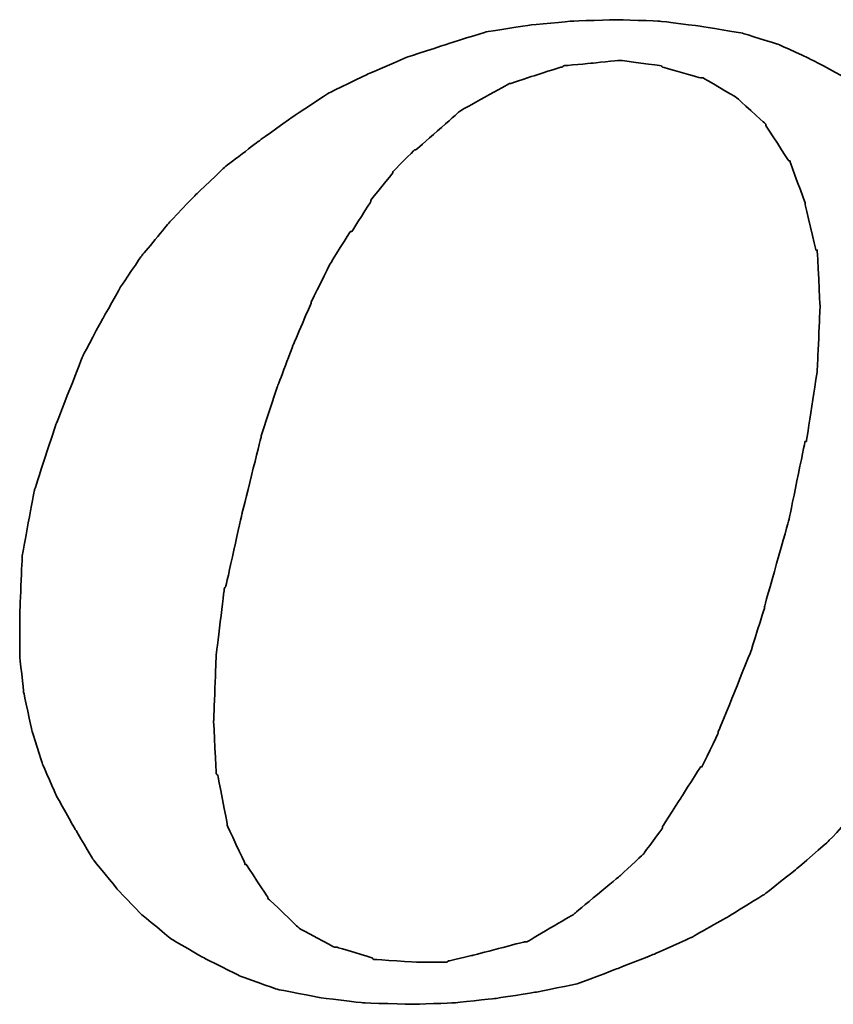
# Model space of a CAD drawing. Header units: millimetres. Extents: x -2774 to 3135, y -1571 to 860.
# Tile 142 of 256: x -2378 to -2374, y -867 to -862. Entities that reach past the tile are written whole.
import ezdxf

# ---------------------------------------------------------------- set-up
doc = ezdxf.new("R2010")
doc.units = ezdxf.units.MM
doc.layers.add('DIM', color=4, linetype='CONTINUOUS')
doc.layers.add('layer 1', color=7, linetype='CONTINUOUS')

# ---------------------------------------------------------------- blocks, each defined once
blk = doc.blocks.new('TBI MOTION logo(完整正式版)')
at = {"layer": 'layer 1', "color": 22, "lineweight": 35}
for points, knots in [([(35.79625, -6.98375), (35.79625, -6.98375), (36.23125, -7.43875), (36.23125, -7.43875), (36.23125, -7.43875), (36.23125, -7.43875), (36.75625, -7.87125), (36.75625, -7.87125), (36.75625, -7.87125), (36.75625, -7.87125), (37.33125, -8.20375), (37.33125, -8.20375), (37.33125, -8.20375), (37.33125, -8.20375), (37.95625, -8.51875), (37.95625, -8.51875), (37.95625, -8.51875), (37.95625, -8.51875), (38.62625, -8.75875), (38.62625, -8.75875), (38.62625, -8.75875), (38.62625, -8.75875), (39.37125, -8.90375), (39.37125, -8.90375), (39.37125, -8.90375), (39.37125, -8.90375), (40.14125, -8.99875), (40.14125, -8.99875), (40.14125, -8.99875), (40.14125, -8.99875), (41.02625, -9.02375), (41.02625, -9.02375), (41.02625, -9.02375), (41.02625, -9.02375), (41.74625, -8.99875), (41.74625, -8.99875), (41.74625, -8.99875), (41.74625, -8.99875), (42.46625, -8.92375), (42.46625, -8.92375), (42.46625, -8.92375), (42.46625, -8.92375), (43.21125, -8.80625), (43.21125, -8.80625), (43.21125, -8.80625), (43.21125, -8.80625), (43.93125, -8.66375), (43.93125, -8.66375), (43.93125, -8.66375), (43.93125, -8.66375), (44.62625, -8.39875), (44.62625, -8.39875), (44.62625, -8.39875), (44.62625, -8.39875), (45.29625, -8.13375), (45.29625, -8.13375), (45.29625, -8.13375), (45.29625, -8.13375), (45.94625, -7.84375), (45.94625, -7.84375), (45.94625, -7.84375), (45.94625, -7.84375), (46.61625, -7.46375), (46.61625, -7.46375), (46.61625, -7.46375), (46.61625, -7.46375), (47.24125, -7.07875), (47.24125, -7.07875), (47.24125, -7.07875), (47.24125, -7.07875), (47.81625, -6.62375), (47.81625, -6.62375), (47.81625, -6.62375), (47.81625, -6.62375), (48.36875, -6.14375), (48.36875, -6.14375), (48.36875, -6.14375), (48.36875, -6.14375), (48.84625, -5.64125), (48.84625, -5.64125), (48.84625, -5.64125), (48.84625, -5.64125), (49.32625, -5.06375), (49.32625, -5.06375), (49.32625, -5.06375), (49.32625, -5.06375), (49.71125, -4.51374), (49.71125, -4.51374), (49.71125, -4.51374), (49.71125, -4.51374), (50.09625, -3.83874), (50.09625, -3.83874), (50.09625, -3.83874), (50.09625, -3.83874), (50.48125, -3.21374), (50.48125, -3.21374), (50.48125, -3.21374), (50.48125, -3.21374), (50.96125, -1.99125), (50.96125, -1.99125), (50.96125, -1.99125), (50.96125, -1.99125), (51.34375, -0.81875), (51.34375, -0.81875), (51.34375, -0.81875), (51.34375, -0.81875), (51.56125, 0.45624), (51.56125, 0.45624), (51.56125, 0.45624), (51.56125, 0.45624), (51.60625, 1.67624), (51.60625, 1.67624), (51.60625, 1.67624), (51.60625, 1.67624), (51.56125, 2.44625), (51.56125, 2.44625), (51.56125, 2.44625), (51.56125, 2.44625), (51.51125, 3.14125), (51.51125, 3.14125), (51.51125, 3.14125), (51.51125, 3.14125), (51.34375, 3.81125), (51.34375, 3.81125), (51.34375, 3.81125), (51.34375, 3.81125), (51.15125, 4.41125), (51.15125, 4.41125), (51.15125, 4.41125), (51.15125, 4.41125), (50.86125, 5.01125), (50.86125, 5.01125), (50.86125, 5.01125), (50.86125, 5.01125), (50.55125, 5.58875), (50.55125, 5.58875), (50.55125, 5.58875), (50.55125, 5.58875), (50.16625, 6.09125), (50.16625, 6.09125), (50.16625, 6.09125), (50.16625, 6.09125), (49.71125, 6.54875), (49.71125, 6.54875), (49.71125, 6.54875), (49.71125, 6.54875), (49.23125, 6.98125), (49.23125, 6.98125), (49.23125, 6.98125), (49.23125, 6.98125), (48.67875, 7.36625), (48.67875, 7.36625), (48.67875, 7.36625), (48.67875, 7.36625), (48.10375, 7.67625), (48.10375, 7.67625), (48.10375, 7.67625), (48.10375, 7.67625), (47.48125, 7.96375), (47.48125, 7.96375), (47.48125, 7.96375), (47.48125, 7.96375), (46.85625, 8.15625), (46.85625, 8.15625), (46.85625, 8.15625), (46.85625, 8.15625), (46.13625, 8.27624), (46.13625, 8.27624), (46.13625, 8.27624), (46.13625, 8.27624), (45.39125, 8.37125), (45.39125, 8.37125), (45.39125, 8.37125), (45.39125, 8.37125), (44.62625, 8.39624), (44.62625, 8.39624), (44.62625, 8.39624), (44.62625, 8.39624), (43.83625, 8.37125), (43.83625, 8.37125), (43.83625, 8.37125), (43.83625, 8.37125), (43.09125, 8.30125), (43.09125, 8.30125), (43.09125, 8.30125), (43.09125, 8.30125), (42.32125, 8.18125), (42.32125, 8.18125), (42.32125, 8.18125), (42.32125, 8.18125), (41.62875, 7.96375), (41.62875, 7.96375), (41.62875, 7.96375), (41.62875, 7.96375), (40.90625, 7.72625), (40.90625, 7.72625), (40.90625, 7.72625), (40.90625, 7.72625), (40.23624, 7.43625), (40.23624, 7.43625), (40.23624, 7.43625), (40.23624, 7.43625), (39.54124, 7.10125), (39.54124, 7.10125), (39.54124, 7.10125), (39.54124, 7.10125), (38.91625, 6.69125), (38.91625, 6.69125), (38.91625, 6.69125), (38.91625, 6.69125), (38.31625, 6.26125), (38.31625, 6.26125), (38.31625, 6.26125), (38.31625, 6.26125), (37.69125, 5.78125), (37.69125, 5.78125), (37.69125, 5.78125), (37.69125, 5.78125), (37.18625, 5.30125), (37.18625, 5.30125), (37.18625, 5.30125), (37.18625, 5.30125), (36.70625, 4.79624), (36.70625, 4.79624), (36.70625, 4.79624), (36.70625, 4.79624), (36.23125, 4.22125), (36.23125, 4.22125), (36.23125, 4.22125), (36.23125, 4.22125), (35.87124, 3.69375), (35.87124, 3.69375), (35.87124, 3.69375), (35.87124, 3.69375), (35.53125, 3.09125), (35.53125, 3.09125), (35.53125, 3.09125), (35.53125, 3.09125), (35.19875, 2.47125), (35.19875, 2.47125), (35.19875, 2.47125), (35.19875, 2.47125), (34.71625, 1.24625), (34.71625, 1.24625), (34.71625, 1.24625), (34.71625, 1.24625), (34.33125, 0.06874), (34.33125, 0.06874), (34.33125, 0.06874), (34.33125, 0.06874), (34.11625, -1.07875), (34.11625, -1.07875), (34.11625, -1.07875), (34.11625, -1.07875), (34.07125, -2.15875), (34.07125, -2.15875), (34.07125, -2.15875), (34.07125, -2.15875), (34.07125, -2.85375), (34.07125, -2.85375), (34.07125, -2.85375), (34.07125, -2.85375), (34.14125, -3.50375), (34.14125, -3.50375), (34.14125, -3.50375), (34.14125, -3.50375), (34.28625, -4.17375), (34.28625, -4.17375), (34.28625, -4.17375), (34.28625, -4.17375), (34.47625, -4.77624), (34.47625, -4.77624), (34.47625, -4.77624), (34.47625, -4.77624), (34.71625, -5.32625), (34.71625, -5.32625), (34.71625, -5.32625), (34.71625, -5.32625), (35.05375, -5.92875), (35.05375, -5.92875), (35.05375, -5.92875), (35.05375, -5.92875), (35.36375, -6.45375), (35.36375, -6.45375), (35.36375, -6.45375), (35.36375, -6.45375), (35.79625, -6.98375), (35.79625, -6.98375)], [0, 0, 0, 0, 0.01388889, 0.01388889, 0.01388889, 0.0138889, 0.02777778, 0.02777778, 0.02777778, 0.02777779, 0.04166667, 0.04166667, 0.04166667, 0.04166668, 0.05555556, 0.05555556, 0.05555556, 0.05555557, 0.06944444, 0.06944444, 0.06944444, 0.06944445, 0.08333333, 0.08333333, 0.08333333, 0.08333334, 0.09722222, 0.09722222, 0.09722222, 0.09722223, 0.11111111, 0.11111111, 0.11111111, 0.11111112, 0.125, 0.125, 0.125, 0.12500001, 0.13888889, 0.13888889, 0.13888889, 0.1388889, 0.15277778, 0.15277778, 0.15277778, 0.15277779, 0.16666667, 0.16666667, 0.16666667, 0.16666668, 0.18055556, 0.18055556, 0.18055556, 0.18055557, 0.19444444, 0.19444444, 0.19444444, 0.19444445, 0.20833333, 0.20833333, 0.20833333, 0.20833334, 0.22222222, 0.22222222, 0.22222222, 0.22222223, 0.23611111, 0.23611111, 0.23611111, 0.23611112, 0.25, 0.25, 0.25, 0.25000001, 0.26388889, 0.26388889, 0.26388889, 0.2638889, 0.27777778, 0.27777778, 0.27777778, 0.27777779, 0.29166667, 0.29166667, 0.29166667, 0.29166668, 0.30555556, 0.30555556, 0.30555556, 0.30555557, 0.31944444, 0.31944444, 0.31944444, 0.31944445, 0.33333333, 0.33333333, 0.33333333, 0.33333334, 0.34722222, 0.34722222, 0.34722222, 0.34722223, 0.36111111, 0.36111111, 0.36111111, 0.36111112, 0.375, 0.375, 0.375, 0.37500001, 0.38888889, 0.38888889, 0.38888889, 0.3888889, 0.40277778, 0.40277778, 0.40277778, 0.40277779, 0.41666667, 0.41666667, 0.41666667, 0.41666668, 0.43055556, 0.43055556, 0.43055556, 0.43055557, 0.44444444, 0.44444444, 0.44444444, 0.44444445, 0.45833333, 0.45833333, 0.45833333, 0.45833334, 0.47222222, 0.47222222, 0.47222222, 0.47222223, 0.48611111, 0.48611111, 0.48611111, 0.48611112, 0.5, 0.5, 0.5, 0.50000001, 0.51388889, 0.51388889, 0.51388889, 0.5138889, 0.52777778, 0.52777778, 0.52777778, 0.52777779, 0.54166667, 0.54166667, 0.54166667, 0.54166668, 0.55555556, 0.55555556, 0.55555556, 0.55555557, 0.56944444, 0.56944444, 0.56944444, 0.56944445, 0.58333333, 0.58333333, 0.58333333, 0.58333334, 0.59722222, 0.59722222, 0.59722222, 0.59722223, 0.61111111, 0.61111111, 0.61111111, 0.61111112, 0.625, 0.625, 0.625, 0.62500001, 0.63888889, 0.63888889, 0.63888889, 0.6388889, 0.65277778, 0.65277778, 0.65277778, 0.65277779, 0.66666667, 0.66666667, 0.66666667, 0.66666668, 0.68055556, 0.68055556, 0.68055556, 0.68055557, 0.69444444, 0.69444444, 0.69444444, 0.69444445, 0.70833333, 0.70833333, 0.70833333, 0.70833334, 0.72222222, 0.72222222, 0.72222222, 0.72222223, 0.73611111, 0.73611111, 0.73611111, 0.73611112, 0.75, 0.75, 0.75, 0.75000001, 0.76388889, 0.76388889, 0.76388889, 0.7638889, 0.77777778, 0.77777778, 0.77777778, 0.77777779, 0.79166667, 0.79166667, 0.79166667, 0.79166668, 0.80555556, 0.80555556, 0.80555556, 0.80555557, 0.81944444, 0.81944444, 0.81944444, 0.81944445, 0.83333333, 0.83333333, 0.83333333, 0.83333334, 0.84722222, 0.84722222, 0.84722222, 0.84722223, 0.86111111, 0.86111111, 0.86111111, 0.86111112, 0.875, 0.875, 0.875, 0.87500001, 0.88888889, 0.88888889, 0.88888889, 0.8888889, 0.90277778, 0.90277778, 0.90277778, 0.90277779, 0.91666667, 0.91666667, 0.91666667, 0.91666668, 0.93055556, 0.93055556, 0.93055556, 0.93055557, 0.94444444, 0.94444444, 0.94444444, 0.94444445, 0.95833333, 0.95833333, 0.95833333, 0.95833334, 0.97222222, 0.97222222, 0.97222222, 0.97222223, 0.98611111, 0.98611111, 0.98611111, 0.98611112, 1, 1, 1, 1]), ([(38.33875, 1.03124), (38.33875, 1.03124), (38.62625, 1.89625), (38.62625, 1.89625), (38.62625, 1.89625), (38.62625, 1.89625), (38.91625, 2.66375), (38.91625, 2.66375), (38.91625, 2.66375), (38.91625, 2.66375), (39.22625, 3.38125), (39.22625, 3.38125), (39.22625, 3.38125), (39.22625, 3.38125), (39.22625, 3.40624), (39.22625, 3.40624), (39.22625, 3.40624), (39.22625, 3.40624), (39.56124, 4.07624), (39.56124, 4.07624), (39.56124, 4.07624), (39.56124, 4.07624), (39.92125, 4.65125), (39.92125, 4.65125), (39.92125, 4.65125), (39.92125, 4.65125), (39.94625, 4.65125), (39.94625, 4.65125), (39.94625, 4.65125), (39.94625, 4.65125), (40.28125, 5.17875), (40.28125, 5.17875), (40.28125, 5.17875), (40.28125, 5.17875), (40.28125, 5.20375), (40.28125, 5.20375), (40.28125, 5.20375), (40.28125, 5.20375), (40.66875, 5.68625), (40.66875, 5.68625), (40.66875, 5.68625), (40.66875, 5.68625), (40.66875, 5.70625), (40.66875, 5.70625), (40.66875, 5.70625), (40.66875, 5.70625), (41.05124, 6.09125), (41.05124, 6.09125), (41.05124, 6.09125), (41.05124, 6.09125), (41.07625, 6.09125), (41.07625, 6.09125), (41.07625, 6.09125), (41.07625, 6.09125), (41.84125, 6.76625), (41.84125, 6.76625), (41.84125, 6.76625), (41.84125, 6.76625), (41.86625, 6.78625), (41.86625, 6.78625), (41.86625, 6.78625), (41.86625, 6.78625), (42.73125, 7.26624), (42.73125, 7.26624), (42.73125, 7.26624), (42.73125, 7.26624), (42.75625, 7.26624), (42.75625, 7.26624), (42.75625, 7.26624), (42.75625, 7.26624), (43.18625, 7.41125), (43.18625, 7.41125), (43.18625, 7.41125), (43.18625, 7.41125), (43.64125, 7.55625), (43.64125, 7.55625), (43.64125, 7.55625), (43.64125, 7.55625), (43.66625, 7.55625), (43.66625, 7.55625), (43.66625, 7.55625), (43.66625, 7.55625), (43.69125, 7.58124), (43.69125, 7.58124), (43.69125, 7.58124), (43.69125, 7.58124), (44.19125, 7.62625), (44.19125, 7.62625), (44.19125, 7.62625), (44.19125, 7.62625), (44.67125, 7.67625), (44.67125, 7.67625), (44.67125, 7.67625), (44.67125, 7.67625), (44.69625, 7.67625), (44.69625, 7.67625), (44.69625, 7.67625), (44.69625, 7.67625), (45.41875, 7.58124), (45.41875, 7.58124), (45.41875, 7.58124), (45.41875, 7.58124), (45.44125, 7.55625), (45.44125, 7.55625), (45.44125, 7.55625), (45.44125, 7.55625), (46.11125, 7.36625), (46.11125, 7.36625), (46.11125, 7.36625), (46.11125, 7.36625), (46.13625, 7.36625), (46.13625, 7.36625), (46.13625, 7.36625), (46.13625, 7.36625), (46.15875, 7.36625), (46.15875, 7.36625), (46.15875, 7.36625), (46.15875, 7.36625), (46.73625, 7.02624), (46.73625, 7.02624), (46.73625, 7.02624), (46.73625, 7.02624), (46.76125, 7.00624), (46.76125, 7.00624), (46.76125, 7.00624), (46.76125, 7.00624), (47.24125, 6.57124), (47.24125, 6.57124), (47.24125, 6.57124), (47.24125, 6.57124), (47.26625, 6.54875), (47.26625, 6.54875), (47.26625, 6.54875), (47.26625, 6.54875), (47.26625, 6.52375), (47.26625, 6.52375), (47.26625, 6.52375), (47.26625, 6.52375), (47.67375, 5.89875), (47.67375, 5.89875), (47.67375, 5.89875), (47.67375, 5.89875), (47.69625, 5.89875), (47.69625, 5.89875), (47.69625, 5.89875), (47.69625, 5.89875), (47.69625, 5.87625), (47.69625, 5.87625), (47.69625, 5.87625), (47.69625, 5.87625), (47.96125, 5.15625), (47.96125, 5.15625), (47.96125, 5.15625), (47.96125, 5.15625), (47.96125, 5.13125), (47.96125, 5.13125), (47.96125, 5.13125), (47.96125, 5.13125), (48.15125, 4.31875), (48.15125, 4.31875), (48.15125, 4.31875), (48.15125, 4.31875), (48.17625, 4.31875), (48.17625, 4.31875), (48.17625, 4.31875), (48.17625, 4.31875), (48.17625, 4.29125), (48.17625, 4.29125), (48.17625, 4.29125), (48.17625, 4.29125), (48.22625, 3.33125), (48.22625, 3.33125), (48.22625, 3.33125), (48.22625, 3.33125), (48.22625, 3.30875), (48.22625, 3.30875), (48.22625, 3.30875), (48.22625, 3.30875), (48.17625, 2.20624), (48.17625, 2.20624), (48.17625, 2.20624), (48.17625, 2.20624), (48.17625, 2.18124), (48.17625, 2.18124), (48.17625, 2.18124), (48.17625, 2.18124), (47.98375, 0.93624), (47.98375, 0.93624), (47.98375, 0.93624), (47.98375, 0.93624), (47.96125, 0.93624), (47.96125, 0.93624), (47.96125, 0.93624), (47.96125, 0.93624), (47.67375, -0.45874), (47.67375, -0.45874), (47.67375, -0.45874), (47.67375, -0.45874), (47.24125, -1.99125), (47.24125, -1.99125), (47.24125, -1.99125), (47.24125, -1.99125), (47.24125, -2.01874), (47.24125, -2.01874), (47.24125, -2.01874), (47.24125, -2.01874), (47.00125, -2.78375), (47.00125, -2.78375), (47.00125, -2.78375), (47.00125, -2.78375), (46.71125, -3.50375), (46.71125, -3.50375), (46.71125, -3.50375), (46.71125, -3.50375), (46.42625, -4.19875), (46.42625, -4.19875), (46.42625, -4.19875), (46.42625, -4.19875), (46.42625, -4.22375), (46.42625, -4.22375), (46.42625, -4.22375), (46.42625, -4.22375), (46.13625, -4.82374), (46.13625, -4.82374), (46.13625, -4.82374), (46.13625, -4.82374), (46.11125, -4.82374), (46.11125, -4.82374), (46.11125, -4.82374), (46.11125, -4.82374), (45.77625, -5.35125), (45.77625, -5.35125), (45.77625, -5.35125), (45.77625, -5.35125), (45.44125, -5.87875), (45.44125, -5.87875), (45.44125, -5.87875), (45.44125, -5.87875), (45.44125, -5.90375), (45.44125, -5.90375), (45.44125, -5.90375), (45.44125, -5.90375), (45.10625, -6.35875), (45.10625, -6.35875), (45.10625, -6.35875), (45.10625, -6.35875), (45.08125, -6.38375), (45.08125, -6.38375), (45.08125, -6.38375), (45.08125, -6.38375), (44.69625, -6.74375), (44.69625, -6.74375), (44.69625, -6.74375), (44.69625, -6.74375), (43.88375, -7.41625), (43.88375, -7.41625), (43.88375, -7.41625), (43.88375, -7.41625), (43.85625, -7.43875), (43.85625, -7.43875), (43.85625, -7.43875), (43.85625, -7.43875), (43.04125, -7.91875), (43.04125, -7.91875), (43.04125, -7.91875), (43.04125, -7.91875), (43.01625, -7.91875), (43.01625, -7.91875), (43.01625, -7.91875), (43.01625, -7.91875), (42.99625, -7.91875), (42.99625, -7.91875), (42.99625, -7.91875), (42.99625, -7.91875), (42.08125, -8.15875), (42.08125, -8.15875), (42.08125, -8.15875), (42.08125, -8.15875), (41.65125, -8.25625), (41.65125, -8.25625), (41.65125, -8.25625), (41.65125, -8.25625), (41.62875, -8.27875), (41.62875, -8.27875), (41.62875, -8.27875), (41.62875, -8.27875), (41.60125, -8.27875), (41.60125, -8.27875), (41.60125, -8.27875), (41.60125, -8.27875), (41.12125, -8.27875), (41.12125, -8.27875), (41.12125, -8.27875), (41.12125, -8.27875), (40.35624, -8.23125), (40.35624, -8.23125), (40.35624, -8.23125), (40.35624, -8.23125), (40.33125, -8.23125), (40.33125, -8.23125), (40.33125, -8.23125), (40.33125, -8.23125), (40.30625, -8.20375), (40.30625, -8.20375), (40.30625, -8.20375), (40.30625, -8.20375), (39.68375, -8.01375), (39.68375, -8.01375), (39.68375, -8.01375), (39.68375, -8.01375), (39.66124, -8.01375), (39.66124, -8.01375), (39.66124, -8.01375), (39.66124, -8.01375), (39.63625, -8.01375), (39.63625, -8.01375), (39.63625, -8.01375), (39.63625, -8.01375), (39.01125, -7.67875), (39.01125, -7.67875), (39.01125, -7.67875), (39.01125, -7.67875), (38.98875, -7.65375), (38.98875, -7.65375), (38.98875, -7.65375), (38.98875, -7.65375), (38.48625, -7.17375), (38.48625, -7.17375), (38.48625, -7.17375), (38.48625, -7.17375), (38.45875, -7.14875), (38.45875, -7.14875), (38.45875, -7.14875), (38.45875, -7.14875), (38.45875, -7.12875), (38.45875, -7.12875), (38.45875, -7.12875), (38.45875, -7.12875), (38.07625, -6.54875), (38.07625, -6.54875), (38.07625, -6.54875), (38.07625, -6.54875), (38.05125, -6.54875), (38.05125, -6.54875), (38.05125, -6.54875), (38.05125, -6.54875), (38.05125, -6.52875), (38.05125, -6.52875), (38.05125, -6.52875), (38.05125, -6.52875), (37.74125, -5.85375), (37.74125, -5.85375), (37.74125, -5.85375), (37.74125, -5.85375), (37.74125, -5.82875), (37.74125, -5.82875), (37.74125, -5.82875), (37.74125, -5.82875), (37.57375, -4.96875), (37.57375, -4.96875), (37.57375, -4.96875), (37.57375, -4.96875), (37.54625, -4.94375), (37.54625, -4.94375), (37.54625, -4.94375), (37.54625, -4.94375), (37.50125, -4.03375), (37.50125, -4.03375), (37.50125, -4.03375), (37.50125, -4.03375), (37.50125, -4.00875), (37.50125, -4.00875), (37.50125, -4.00875), (37.50125, -4.00875), (37.54625, -2.85375), (37.54625, -2.85375), (37.54625, -2.85375), (37.54625, -2.85375), (37.69125, -1.65875), (37.69125, -1.65875), (37.69125, -1.65875), (37.69125, -1.65875), (37.71624, -1.63375), (37.71624, -1.63375), (37.71624, -1.63375), (37.71624, -1.63375), (38.00375, -0.33875), (38.00375, -0.33875), (38.00375, -0.33875), (38.00375, -0.33875), (38.33875, 1.00624), (38.33875, 1.00624), (38.33875, 1.00624), (38.33875, 1.00624), (38.33875, 1.03124), (38.33875, 1.03124)], [0, 0, 0, 0, 0.01010101, 0.01010101, 0.01010101, 0.01010102, 0.02020202, 0.02020202, 0.02020202, 0.02020203, 0.03030303, 0.03030303, 0.03030303, 0.03030304, 0.04040404, 0.04040404, 0.04040404, 0.04040405, 0.05050505, 0.05050505, 0.05050505, 0.05050506, 0.06060606, 0.06060606, 0.06060606, 0.06060607, 0.07070707, 0.07070707, 0.07070707, 0.07070708, 0.08080808, 0.08080808, 0.08080808, 0.08080809, 0.09090909, 0.09090909, 0.09090909, 0.0909091, 0.1010101, 0.1010101, 0.1010101, 0.10101011, 0.11111111, 0.11111111, 0.11111111, 0.11111112, 0.12121212, 0.12121212, 0.12121212, 0.12121213, 0.13131313, 0.13131313, 0.13131313, 0.13131314, 0.14141414, 0.14141414, 0.14141414, 0.14141415, 0.15151515, 0.15151515, 0.15151515, 0.15151516, 0.16161616, 0.16161616, 0.16161616, 0.16161617, 0.17171717, 0.17171717, 0.17171717, 0.17171718, 0.18181818, 0.18181818, 0.18181818, 0.18181819, 0.19191919, 0.19191919, 0.19191919, 0.1919192, 0.2020202, 0.2020202, 0.2020202, 0.20202021, 0.21212121, 0.21212121, 0.21212121, 0.21212122, 0.22222222, 0.22222222, 0.22222222, 0.22222223, 0.23232323, 0.23232323, 0.23232323, 0.23232324, 0.24242424, 0.24242424, 0.24242424, 0.24242425, 0.25252525, 0.25252525, 0.25252525, 0.25252526, 0.26262626, 0.26262626, 0.26262626, 0.26262627, 0.27272727, 0.27272727, 0.27272727, 0.27272728, 0.28282828, 0.28282828, 0.28282828, 0.28282829, 0.29292929, 0.29292929, 0.29292929, 0.2929293, 0.3030303, 0.3030303, 0.3030303, 0.30303031, 0.31313131, 0.31313131, 0.31313131, 0.31313132, 0.32323232, 0.32323232, 0.32323232, 0.32323233, 0.33333333, 0.33333333, 0.33333333, 0.33333334, 0.34343434, 0.34343434, 0.34343434, 0.34343435, 0.35353535, 0.35353535, 0.35353535, 0.35353536, 0.36363636, 0.36363636, 0.36363636, 0.36363637, 0.37373737, 0.37373737, 0.37373737, 0.37373738, 0.38383838, 0.38383838, 0.38383838, 0.38383839, 0.39393939, 0.39393939, 0.39393939, 0.3939394, 0.4040404, 0.4040404, 0.4040404, 0.40404041, 0.41414141, 0.41414141, 0.41414141, 0.41414142, 0.42424242, 0.42424242, 0.42424242, 0.42424243, 0.43434343, 0.43434343, 0.43434343, 0.43434344, 0.44444444, 0.44444444, 0.44444444, 0.44444445, 0.45454545, 0.45454545, 0.45454545, 0.45454546, 0.46464646, 0.46464646, 0.46464646, 0.46464647, 0.47474747, 0.47474747, 0.47474747, 0.47474748, 0.48484848, 0.48484848, 0.48484848, 0.48484849, 0.49494949, 0.49494949, 0.49494949, 0.4949495, 0.50505051, 0.50505051, 0.50505051, 0.50505052, 0.51515152, 0.51515152, 0.51515152, 0.51515153, 0.52525253, 0.52525253, 0.52525253, 0.52525254, 0.53535354, 0.53535354, 0.53535354, 0.53535355, 0.54545455, 0.54545455, 0.54545455, 0.54545456, 0.55555556, 0.55555556, 0.55555556, 0.55555557, 0.56565657, 0.56565657, 0.56565657, 0.56565658, 0.57575758, 0.57575758, 0.57575758, 0.57575759, 0.58585859, 0.58585859, 0.58585859, 0.5858586, 0.5959596, 0.5959596, 0.5959596, 0.59595961, 0.60606061, 0.60606061, 0.60606061, 0.60606062, 0.61616162, 0.61616162, 0.61616162, 0.61616163, 0.62626263, 0.62626263, 0.62626263, 0.62626264, 0.63636364, 0.63636364, 0.63636364, 0.63636365, 0.64646465, 0.64646465, 0.64646465, 0.64646466, 0.65656566, 0.65656566, 0.65656566, 0.65656567, 0.66666667, 0.66666667, 0.66666667, 0.66666668, 0.67676768, 0.67676768, 0.67676768, 0.67676769, 0.68686869, 0.68686869, 0.68686869, 0.6868687, 0.6969697, 0.6969697, 0.6969697, 0.69696971, 0.70707071, 0.70707071, 0.70707071, 0.70707072, 0.71717172, 0.71717172, 0.71717172, 0.71717173, 0.72727273, 0.72727273, 0.72727273, 0.72727274, 0.73737374, 0.73737374, 0.73737374, 0.73737375, 0.74747475, 0.74747475, 0.74747475, 0.74747476, 0.75757576, 0.75757576, 0.75757576, 0.75757577, 0.76767677, 0.76767677, 0.76767677, 0.76767678, 0.77777778, 0.77777778, 0.77777778, 0.77777779, 0.78787879, 0.78787879, 0.78787879, 0.7878788, 0.7979798, 0.7979798, 0.7979798, 0.79797981, 0.80808081, 0.80808081, 0.80808081, 0.80808082, 0.81818182, 0.81818182, 0.81818182, 0.81818183, 0.82828283, 0.82828283, 0.82828283, 0.82828284, 0.83838384, 0.83838384, 0.83838384, 0.83838385, 0.84848485, 0.84848485, 0.84848485, 0.84848486, 0.85858586, 0.85858586, 0.85858586, 0.85858587, 0.86868687, 0.86868687, 0.86868687, 0.86868688, 0.87878788, 0.87878788, 0.87878788, 0.87878789, 0.88888889, 0.88888889, 0.88888889, 0.8888889, 0.8989899, 0.8989899, 0.8989899, 0.89898991, 0.90909091, 0.90909091, 0.90909091, 0.90909092, 0.91919192, 0.91919192, 0.91919192, 0.91919193, 0.92929293, 0.92929293, 0.92929293, 0.92929294, 0.93939394, 0.93939394, 0.93939394, 0.93939395, 0.94949495, 0.94949495, 0.94949495, 0.94949496, 0.95959596, 0.95959596, 0.95959596, 0.95959597, 0.96969697, 0.96969697, 0.96969697, 0.96969698, 0.97979798, 0.97979798, 0.97979798, 0.97979799, 0.98989899, 0.98989899, 0.98989899, 0.989899, 1, 1, 1, 1])]:
    blk.add_open_spline(points, degree=3, knots=knots, dxfattribs=at)

msp = doc.modelspace()

# ---------------------------------------------------------------- block references
at = {"layer": 'DIM', "color": 7, "xscale": 0.2802190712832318, "yscale": 0.2802190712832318, "zscale": 0.2802190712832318}
msp.add_blockref('TBI MOTION logo(完整正式版)', (-2387.6206, -864.5249), dxfattribs=at)

doc.saveas('drawing.dxf')
